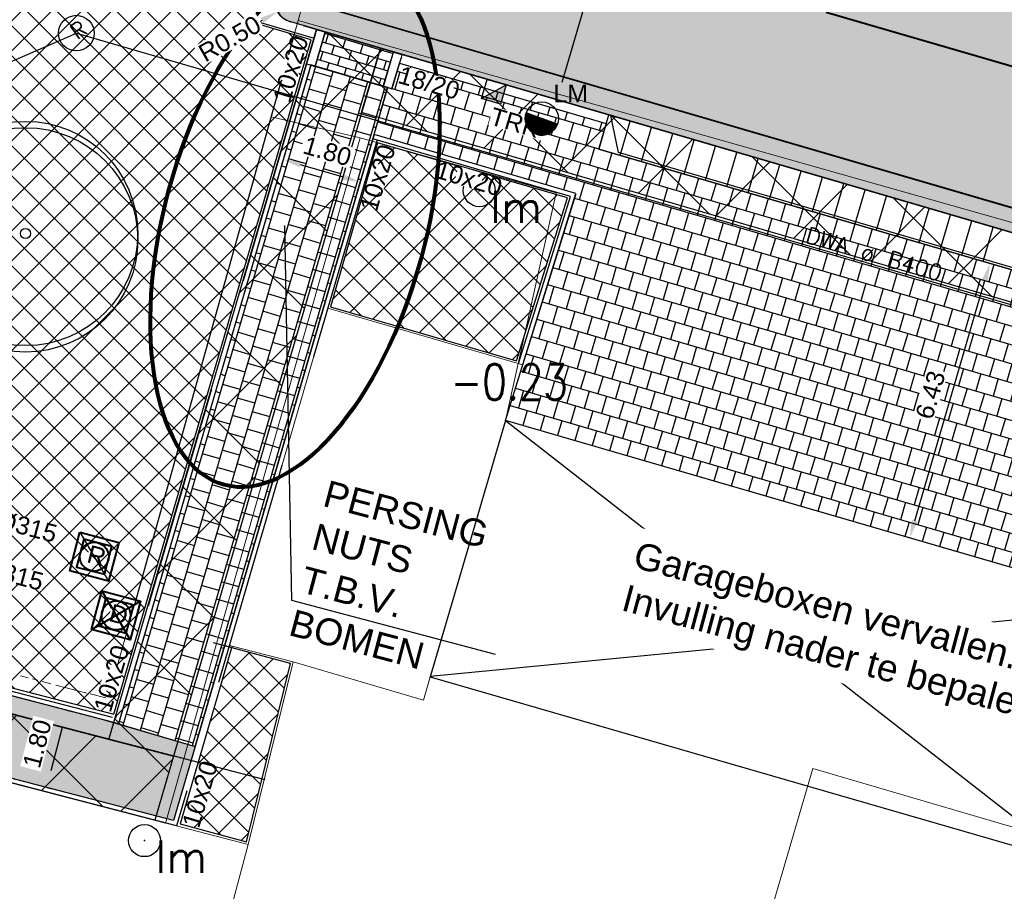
# Model space of a CAD drawing. Header units: metres. Extents: x 252743 to 254903, y 592696 to 593766.
# Tile 69 of 174: x 253800 to 253822, y 592931 to 592951. Entities that reach past the tile are written whole.
import ezdxf
from ezdxf.enums import TextEntityAlignment as Align
from ezdxf.lldxf.tags import DXFTag

# ---------------------------------------------------------------- set-up
doc = ezdxf.new("R2010")
doc.units = ezdxf.units.M
doc.set_wipeout_variables(frame=1)
for name, pattern in [('ACAD_ISO11W100', [33, 12, -3, 12, -3, 0, -3]), ('CENTER', [50.8, 31.75, -6.35, 6.35, -6.35]), ('DASHED', [19.05, 12.7, -6.35]), ('IMPORT-KG-KADASTRAAL-SO _2_', [0]), ('IMPORT-KG-PERCEEL-SO _2_', [0])]:
    doc.linetypes.add(name, pattern=pattern)
for name, color, linetype, lineweight in [('132034000_dwg', 8, 'Continuous', 5), ('B-BH-KG-GRENS_KADASTRAAL-G', 250, 'IMPORT-KG-KADASTRAAL-SO _2_', 18), ('B-BH-KG-GRENS_PERCEEL-G', 250, 'IMPORT-KG-PERCEEL-SO _2_', 18), ('B-BH-VH-OPENVERHARDING-G', 250, 'Continuous', 18), ('N-RI-DWA-INSPECTIEPUT', 12, 'Continuous', 40), ('N-RI-DWA-PVC', 12, 'CENTER', 40), ('N-RI-HWA-INSPECTIEPUT', 150, 'Continuous', 40), ('N-RI-HWA-PVC', 150, 'ACAD_ISO11W100', 40), ('N-RI-IT-HWA-INSPECTIEPUT', 150, 'Continuous', 40), ('N-woningen', 1, 'Continuous', 0)]:
    doc.layers.add(name, color=color, linetype=linetype, lineweight=lineweight)
doc.layers.add('ALGEMEEN HULP', color=6, linetype='Continuous', plot=False)
doc.layers.add('N-WB-HULP', color=6, linetype='Continuous', plot=False)
for name, color, linetype in [('ALGEMEEN LEGENDA 200', 7, 'Continuous'), ('B-IN-LICHTMAST', 7, 'Continuous'), ('B-KL-TEKST', 7, 'Continuous'), ('B-RI-DWA-BETON', 8, 'Continuous'), ('B-RI-INSPECTIEPUT', 8, 'Continuous'), ('B-RI-TEKST 200', 8, 'Continuous'), ('N-GR-ARC-GROENVOORZIENING-N', 82, 'Continuous'), ('N-GR-BOOM', 3, 'Continuous'), ('N-GRONDOVERDRACHT-TEKST', 7, 'Continuous'), ('N-IN-TEKST 200', 7, 'Continuous'), ('N-KL-NUTSSTROOK', 10, 'Continuous'), ('N-RI-KOLK-TROTTOIRKOLK-TRK', 7, 'Continuous'), ('N-RI-TEKST 200', 7, 'Continuous'), ('N-WB-ANTIWORTELSCHERM', 6, 'ZIGZAG'), ('N-WB-ARC-BETONTEGEL 30X30', 8, 'Continuous'), ('N-WB-ARC-KLINKER DF', 24, 'Continuous'), ('N-WB-ARC-SBS-KF-ROODBRUIN-PARKEREN', 24, 'Continuous'), ('N-WB-ARC-SBS-KF-ROODBRUIN-RIJBAAN', 24, 'Continuous'), ('N-WB-BAND OPSLUITBAND 10x20', 7, 'DASHED'), ('N-WB-BAND TEKST 200', 7, 'Continuous'), ('N-WB-BAND TROTTOIRBAND 18 20', 7, 'ACAD_ISO11W100'), ('N-WB-BOCHTSTRAAL', 7, 'Continuous'), ('N-WB-INRITBLOK 18 20', 2, 'Continuous'), ('N-WB-KANTVERHARDING', 2, 'Continuous'), ('N-WB-MAATVOERING-VERHARDINGEN', 7, 'Continuous'), ('N-WB-PERRONBAND 18 20', 2, 'Continuous'), ('N-WE-ZZ-HOOGTELABEL-T', 7, 'Continuous'), ('Van acantus naar gemeente', 30, 'Continuous')]:
    doc.layers.add(name, color=color, linetype=linetype)
doc.layers.add('B-WE-KG-GRENS_PERCEEL-G', color=7, linetype='KG-PERCEEL-SO', lineweight=18, true_color=0x00a6ff)
doc.layers.get('0').freeze()
doc.styles.add('B_STANDARD 200', font='txt.shx', dxfattribs={"height": 0.36})
doc.styles.add('N_STANDARD 200', font='arial.ttf', dxfattribs={"height": 0.4})
doc.styles.add('ROMANS', font='romans.shx', dxfattribs={"height": 3})
doc.styles.get("Standard").update_dxf_attribs({"font": 'simplex.shx'})
tags = doc.linetypes.add('KG-PERCEEL-SO', pattern='A,5.5,-2,["P",Standard,S=1.8,R=0,X=-0.5,Y=-0.9],-2,5.5,-2,[5,NLCS.SHX,S=0.75,R=0,X=0,Y=0],-2', length=19).pattern_tags.tags
tags[6] = DXFTag(74, 10)
doc.linetypes.add('ZIGZAG', pattern='A,0.00254,-5.08,[131,ltypeshp.shx,S=5.08,R=0,X=-5.08,Y=0],-10.16,[131,ltypeshp.shx,S=5.08,R=180,X=5.08,Y=0],-5.08', length=20.32254)
doc.dimstyles.new('N_DIMENSION 200', dxfattribs={"dimtxt": 0.4, "dimasz": 0.4, "dimexe": 0.125, "dimexo": 0.125, "dimgap": 0.25, "dimtad": 1, "dimzin": 3, "dimdsep": 46, "dimtxsty": 'N_STANDARD 200', "dimcen": 0, "dimazin": 3, "dimtfac": 1, "dimtix": 1, "dimtmove": 2, "dimatfit": 3, "dimfxl": 0.125, "dimfxlon": 1, "dimtfill": 1, "dimtolj": 1, "dimtzin": 0, "dimarcsym": 0})
pattern_1 = [(73.72, (0, 0), (-0.13005114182, 0.037980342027), []), (163.72, (0, 0), (-0.187014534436, -0.15707198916), [0.1354836, -0.1354836])]

# ---------------------------------------------------------------- blocks, each defined once
blk = doc.blocks.new('*D522')
at = {"layer": 'Defpoints', "color": 0, "transparency": 16777216}
for p in [(253806.083, 592947.561), (253807.811, 592947.056), (253807.772, 592946.922)]:
    blk.add_point(p, dxfattribs=at)
at = {"layer": 'N-WB-MAATVOERING-VERHARDINGEN', "color": 0, "lineweight": -2, "transparency": 16777216}
for p, q in [((253806.048, 592947.439), (253806.009, 592947.307)), ((253806.428, 592947.315), (253807.388, 592947.034)), ((253807.775, 592946.934), (253807.737, 592946.802))]:
    blk.add_line(p, q, dxfattribs=at)
at = {"layer": 'N-WB-MAATVOERING-VERHARDINGEN', "color": 0, "transparency": 16777216}
for points in [[(253806.447, 592947.379), (253806.409, 592947.251), (253806.044, 592947.427)], [(253807.407, 592947.098), (253807.369, 592946.97), (253807.772, 592946.922)]]:
    blk.add_solid(points, dxfattribs=at)
at = {"layer": 'N-WB-MAATVOERING-VERHARDINGEN', "color": 0, "transparency": 16777216, "insert": (253807.035, 592947.61), "char_height": 0.4, "attachment_point": 5, "rotation": 343.716, "style": 'N_STANDARD 200', "bg_fill": 3, "box_fill_scale": 1.1, "bg_fill_color": 256, "bg_fill_true_color": 13158600, "bg_fill_transparency": 0}
blk.add_mtext('\\A1;1.80', dxfattribs=at)
blk = doc.blocks.new('*D523')
at = {"layer": 'Defpoints', "color": 0, "transparency": 16777216}
for p in [(253801.101, 592935.078), (253801.184, 592935.056), (253800.647, 592933.336)]:
    blk.add_point(p, dxfattribs=at)
at = {"layer": 'N-WB-MAATVOERING-VERHARDINGEN', "color": 0, "lineweight": -2, "transparency": 16777216}
for p, q in [((253801.184, 592935.056), (253801.305, 592935.025)), ((253800.831, 592933.701), (253801.083, 592934.669)), ((253800.731, 592933.314), (253800.852, 592933.283))]:
    blk.add_line(p, q, dxfattribs=at)
at = {"layer": 'N-WB-MAATVOERING-VERHARDINGEN', "color": 0, "transparency": 16777216}
for points in [[(253801.019, 592934.686), (253801.148, 592934.652), (253801.184, 592935.056)], [(253800.767, 592933.718), (253800.896, 592933.684), (253800.731, 592933.314)]]:
    blk.add_solid(points, dxfattribs=at)
at = {"layer": 'N-WB-MAATVOERING-VERHARDINGEN', "color": 0, "transparency": 16777216, "insert": (253800.518, 592934.3), "char_height": 0.4, "attachment_point": 5, "rotation": 75.4061, "style": 'N_STANDARD 200', "bg_fill": 3, "box_fill_scale": 1.1, "bg_fill_color": 256, "bg_fill_true_color": 13158600, "bg_fill_transparency": 0}
blk.add_mtext('\\A1;1.80', dxfattribs=at)
blk = doc.blocks.new('*D529')
at = {"layer": 'Defpoints', "color": 0, "transparency": 16777216}
for p in [(253821.921, 592945.093), (253821.952, 592945.084), (253820.15, 592938.915)]:
    blk.add_point(p, dxfattribs=at)
at = {"layer": 'N-WB-MAATVOERING-VERHARDINGEN', "color": 0, "lineweight": -2, "transparency": 16777216}
for p, q in [((253821.921, 592945.093), (253821.801, 592945.128)), ((253820.231, 592939.308), (253821.809, 592944.709)), ((253820.119, 592938.924), (253819.999, 592938.959))]:
    blk.add_line(p, q, dxfattribs=at)
at = {"layer": 'N-WB-MAATVOERING-VERHARDINGEN', "color": 0, "transparency": 16777216}
for points in [[(253821.745, 592944.728), (253821.873, 592944.691), (253821.921, 592945.093)], [(253820.167, 592939.327), (253820.295, 592939.289), (253820.119, 592938.924)]]:
    blk.add_solid(points, dxfattribs=at)
at = {"layer": 'N-WB-MAATVOERING-VERHARDINGEN', "color": 0, "transparency": 16777216, "insert": (253820.584, 592942.136), "char_height": 0.4, "attachment_point": 5, "rotation": 73.7155, "style": 'N_STANDARD 200', "bg_fill": 3, "box_fill_scale": 1.1, "bg_fill_color": 256, "bg_fill_true_color": 13158600, "bg_fill_transparency": 0}
blk.add_mtext('\\A1;6.43', dxfattribs=at)
blk = doc.blocks.new("'BOOM")
for centre, radius in [((0, 0), 2.8), ((0.002, -0.159), 2.8), ((0, 0), 0.126)]:
    blk.add_circle(centre, radius)
blk = doc.blocks.new('B_LICHTMAST')
blk.add_circle((0, 0), 0.9)
blk.add_point((0, 0))
blk.add_text('lm', height=1.8).set_placement((0.6, 0), align=Align.TOP_LEFT)
blk = doc.blocks.new('OP HOOGTE STELLEN GIET RWA')
blk.add_lwpolyline([(-1.62, 1.62), (-1.62, -1.63), (1.62, -1.63), (1.62, 1.62)], close=True)
blk.add_circle((0, 0), 1.62)
at = {"insert": (-0.77, 1.18), "char_height": 2, "attachment_point": 1, "style": 'N_STANDARD 200', "bg_fill": 3, "box_fill_scale": 1, "bg_fill_color": 256, "bg_fill_transparency": 0}
blk.add_mtext_dynamic_manual_height_columns('R', width=0.4, gutter_width=2, heights=[0], dxfattribs=at)
blk = doc.blocks.new('INSPECTIEPUT IT')
at = {"flags": 128}
blk.add_lwpolyline([(-2.25, 2.25), (2.25, 2.25), (2.25, -2.25), (-2.25, -2.25), (-2.25, 2.25)], dxfattribs=at)
at = {"layer": 'N-WB-HULP'}
blk.add_line((-2.25, 2.25), (2.25, -2.25), dxfattribs=at)
blk = doc.blocks.new('OP HOOGTE STELLEN GIET VW')
at = {"flags": 128}
blk.add_lwpolyline([(-1.62, 1.62), (-1.62, -1.63), (1.62, -1.63), (1.62, 1.62)], close=True, dxfattribs=at)
blk.add_circle((0, 0), 1.62)
at = {"insert": (-0.74, 1.18), "char_height": 2, "attachment_point": 1, "style": 'N_STANDARD 200', "bg_fill": 3, "box_fill_scale": 1, "bg_fill_color": 256, "bg_fill_transparency": 0}
blk.add_mtext_dynamic_manual_height_columns('D', width=0.4, gutter_width=2, heights=[0], dxfattribs=at)
blk = doc.blocks.new('INPECTIEPUT DWA')
for p, q in [((-0.45, -0.45), (0.45, 0.45)), ((-0.45, 0.45), (0.45, -0.45))]:
    blk.add_line(p, q)
at = {"flags": 128}
blk.add_lwpolyline([(-0.45, 0.45), (0.45, 0.45), (0.45, -0.45), (-0.45, -0.45), (-0.45, 0.45)], dxfattribs=at)
blk = doc.blocks.new('TROTTOIRKOLK TRK2020')
h = blk.add_hatch(color=256)
h.dxf.hatch_style = 1
h.paths.add_polyline_path([(0, 0), (0.45, 0.45), (0.45, 0)])
for points in [[(0, 0.45), (0.45, 0.45), (0.45, 0), (0, 0)], [(0, 0), (0.45, 0.45), (0.45, 0)]]:
    blk.add_lwpolyline(points, close=True)
at = {"color": 7, "true_color": 0xffffff}
blk.add_wipeout([(0.316, -0.088), (1.558, -0.088), (1.558, -0.525), (0.316, -0.525)], dxfattribs=at)
at = {"style": 'N_STANDARD 200'}
blk.add_attdef('TROTTOIRKOLK', (0.316, -0.505), '', height=0.4, dxfattribs=at)
blk = doc.blocks.new('INSPECTIEPUT BESTAAND')
at = {"linetype": 'Continuous'}
blk.add_circle((0, 0), 0.4, dxfattribs=at)
at = {"ltscale": 0.4, "style": 'B_STANDARD 200'}
blk.add_text('R', height=0.35, rotation=34.1427, dxfattribs=at).set_placement((0.02, -0.164))
blk = doc.blocks.new('*D628')
at = {"layer": 'Defpoints', "color": 0, "transparency": 16777216}
for p in [(253813.954, 592954.505), (253812.19, 592948.769), (253812.271, 592948.746)]:
    blk.add_point(p, dxfattribs=at)
at = {"layer": 'N-WB-BOCHTSTRAAL', "color": 0, "lineweight": -2, "transparency": 16777216}
for p, q in [((253813.873, 592954.529), (253813.753, 592954.564)), ((253813.76, 592954.145), (253812.302, 592949.153)), ((253812.19, 592948.769), (253812.07, 592948.804))]:
    blk.add_line(p, q, dxfattribs=at)
at = {"layer": 'N-WB-BOCHTSTRAAL', "color": 0, "transparency": 16777216}
for points in [[(253813.696, 592954.163), (253813.824, 592954.126), (253813.873, 592954.529)], [(253812.238, 592949.172), (253812.366, 592949.135), (253812.19, 592948.769)]]:
    blk.add_solid(points, dxfattribs=at)
at = {"layer": 'N-WB-BOCHTSTRAAL', "color": 0, "transparency": 16777216, "insert": (253812.595, 592951.776), "char_height": 0.4, "attachment_point": 5, "rotation": 73.716, "style": 'N_STANDARD 200', "bg_fill": 3, "box_fill_scale": 1.1, "bg_fill_color": 256, "bg_fill_true_color": 13158600, "bg_fill_transparency": 0}
blk.add_mtext('\\A1;6.00', dxfattribs=at)
blk = doc.blocks.new('*D638')
at = {"layer": 'ALGEMEEN LEGENDA 200', "color": 0, "lineweight": -2, "transparency": 16777216}
for p, q in [((253806.352, 592950.996), (253805.917, 592950.749)), ((253805.569, 592950.552), (253805.221, 592950.354))]:
    blk.add_line(p, q, dxfattribs=at)
at = {"layer": 'Defpoints', "color": 0, "transparency": 16777216}
for p in [(253806.352, 592950.996), (253805.917, 592950.749)]:
    blk.add_point(p, dxfattribs=at)
at = {"layer": 'ALGEMEEN LEGENDA 200', "color": 0, "transparency": 16777216, "insert": (253804.843, 592950.14), "char_height": 0.4, "attachment_point": 5, "rotation": 29.5582, "style": 'N_STANDARD 200', "bg_fill": 3, "box_fill_scale": 1.1, "bg_fill_color": 256, "bg_fill_true_color": 13158600, "bg_fill_transparency": 0}
blk.add_mtext('\\A1;R0.50', dxfattribs=at)
at = {"layer": 'ALGEMEEN LEGENDA 200', "color": 0, "transparency": 16777216}
blk.add_solid([(253805.536, 592950.61), (253805.602, 592950.494), (253805.917, 592950.749)], dxfattribs=at)
blk = doc.blocks.new('132034000_dwg_GWW-CAD Brk tekening 12A-1381409-Plot dakaanzicht')
at = {"layer": 'B-BH-KG-GRENS_KADASTRAAL-G', "color": 253, "linetype": 'Continuous', "lineweight": 9, "flags": 128}
for points in [[(253809347, 592935805), (253809193, 592935280), (253806264, 592936137), (253804838, 592936505), (253807043, 592944085), (253811424, 592942812), (253811036, 592941564)], [(253823991, 592932381), (253825467, 592937368), (253811036, 592941564), (253809347, 592935805), (253817647, 592933402)], [(253815888, 592927397), (253804868, 592930578), (253805257, 592932033), (253806264, 592936137)], [(253797074, 592934163), (253805257, 592932033), (253804868, 592930578), (253803315, 592924723), (253814182, 592921575)]]:
    blk.add_lwpolyline(points, dxfattribs=at)
at = {"layer": 'B-BH-KG-GRENS_PERCEEL-G', "color": 253, "linetype": 'Continuous', "lineweight": 9, "flags": 128}
blk.add_lwpolyline([(253806264, 592936137), (253804838, 592936505), (253807043, 592944085), (253811424, 592942812), (253811036, 592941564), (253809347, 592935805), (253809193, 592935280)], close=True, dxfattribs=at)
for points in [[(253817647, 592933402), (253809347, 592935805), (253811036, 592941564), (253825467, 592937368), (253823991, 592932381), (253823879, 592932002)], [(253815888, 592927397), (253804868, 592930578), (253805257, 592932033), (253806264, 592936137), (253809193, 592935280), (253809347, 592935805), (253817647, 592933402)], [(253794273, 592923687), (253797074, 592934163), (253805257, 592932033)], [(253805257, 592932033), (253804868, 592930578), (253803315, 592924723), (253801761, 592918866), (253800207, 592913009), (253798653, 592907152), (253797100, 592901296), (253796642, 592899571), (253796334, 592898411), (253788108, 592900629), (253788418, 592901789), (253791475, 592913221)]]:
    blk.add_lwpolyline(points, dxfattribs=at)
blk = doc.blocks.new('132034000_dwg_GWW-CAD Bgt tekening 12A-1381416-Plot dakaanzicht')
at = {"layer": 'B-BH-VH-OPENVERHARDING-G', "color": 253, "lineweight": 9}
for p, q in [((253800140, 592935825), (253800315, 592935779)), ((253800411, 592935755), (253800530, 592935724)), ((253800628, 592935698), (253800823, 592935648)), ((253800933, 592935619), (253801632, 592935438)), ((253801705, 592935420), (253802057, 592935328))]:
    blk.add_line(p, q, dxfattribs=at)
at = {"layer": 'B-BH-VH-OPENVERHARDING-G', "color": 253, "lineweight": 9, "flags": 128}
blk.add_lwpolyline([(253838468, 592947762), (253851404, 592944109), (253857700, 592942307), (253869044, 592939061), (253867347, 592933297), (253806379, 592950549), (253807958, 592956117), (253825975, 592951152), (253828252, 592950646), (253833362, 592949203), (253834137, 592948984), (253837864, 592947932)], close=True, dxfattribs=at)
for points in [[(253860918, 592927087), (253859486, 592927547), (253856453, 592928438), (253853575, 592929284), (253850697, 592930129), (253847818, 592930975), (253849020, 592935948), (253845907, 592936911), (253837310, 592939569), (253835421, 592940182), (253831076, 592941324), (253827132, 592942360), (253825467, 592937368), (253822559, 592938214), (253819678, 592939052), (253816797, 592939889), (253813917, 592940727), (253811036, 592941564), (253812176, 592946679), (253807775, 592947912), (253805773, 592948387), (253806379, 592950549), (253867347, 592933297)], [(253802123, 592935365), (253805773, 592948387), (253807775, 592947912)], [(253807775, 592947912), (253803403, 592932515), (253760290, 592943740), (253760809, 592946005), (253788071, 592938949), (253789908, 592938473), (253797331, 592936552)]]:
    blk.add_lwpolyline(points, dxfattribs=at)
blk = doc.blocks.new('132034000_dwg-1357416-Plot dakaanzicht')
for name in ['132034000_dwg_GWW-CAD Brk tekening 12A-1381409-Plot dakaanzicht', '132034000_dwg_GWW-CAD Bgt tekening 12A-1381416-Plot dakaanzicht']:
    blk.add_blockref(name, (0, 0))
blk = doc.blocks.new('LICHTMAST-BLOCK')
h = blk.add_hatch()
h.set_pattern_fill('ANSI31', color=256, scale=0.005)
edge = h.paths.add_edge_path()
edge.add_line((0.351, -0.127), (-0.351, 0.127))
edge.add_arc((0, 0), 0.373, 160.1369, 245.7021)
edge.add_arc((0, 0), 0.373, 245.7021, 340.1369)
blk.add_lwpolyline([(0.351, -0.127), (-0.351, 0.127, 0.391721), (-0.154, -0.34, 0.43707)], format="xyb", close=True)
blk.add_circle((0, 0), 0.373)
at = {"layer": 'N-IN-TEKST 200', "style": 'N_STANDARD 200'}
blk.add_attdef('LICHTMAST', (0.262, 0.364), '', height=0.4, dxfattribs=at)

msp = doc.modelspace()

# ---------------------------------------------------------------- hatches: boundary and pattern name
at = {"layer": 'N-GR-ARC-GROENVOORZIENING-N'}
h = msp.add_hatch(dxfattribs=at)
h.set_pattern_fill('ANSI37', color=256, scale=0.15)
edge = h.paths.add_edge_path()
edge.add_line((253811.454, 593018.28), (253806.298, 592999.055))
edge.add_line((253806.298, 592999.055), (253789.974, 592938.13))
edge.add_line((253789.974, 592938.13), (253802.238, 592934.963))
edge.add_line((253802.238, 592934.963), (253806.671, 592950.115))
edge.add_line((253806.671, 592950.115), (253805.407, 592950.491))
edge.add_line((253805.407, 592950.491), (253807.258, 592956.697))
edge.add_line((253807.258, 592956.697), (253808.118, 592956.443))
edge.add_line((253808.118, 592956.443), (253808.207, 592956.736))
edge.add_line((253808.207, 592956.736), (253808.496, 592956.648))
edge.add_line((253808.496, 592956.648), (253809.663, 592960.623))
edge.add_arc((253810.161, 592960.519), 0.508, 69.7996, 168.2667, ccw=False)
edge.add_line((253810.336, 592960.996), (253822.269, 592957.542))
edge.add_line((253822.269, 592957.542), (253821.159, 592953.708))
edge.add_line((253821.159, 592953.708), (253826.493, 592952.158))
edge.add_line((253826.493, 592952.158), (253828.101, 592957.707))
edge.add_line((253828.101, 592957.707), (253804.112, 592964.62))
edge.add_line((253804.112, 592964.62), (253817.777, 593009.807))
edge.add_line((253817.777, 593009.807), (253841.361, 593003.034))
edge.add_line((253841.361, 593003.034), (253843.332, 593009.782))
edge.add_line((253843.332, 593009.782), (253811.454, 593018.28))
h = msp.add_hatch(dxfattribs=at)
h.set_pattern_fill('ANSI37', color=256, scale=0.15)
h.paths.add_polyline_path([(253812.433, 592946.563), (253808.162, 592947.798), (253807.106, 592944.118), (253811.288, 592942.904)])
h = msp.add_hatch(dxfattribs=at)
h.set_pattern_fill('ANSI37', color=256, scale=0.15)
edge = h.paths.add_edge_path()
edge.add_line((253804.893, 592936.479), (253803.728, 592932.499))
edge.add_line((253803.728, 592932.499), (253805.221, 592932.094))
edge.add_line((253805.221, 592932.094), (253806.204, 592936.101))
edge.add_line((253806.204, 592936.101), (253804.479, 592936.57))
at = {"layer": 'N-WB-ARC-BETONTEGEL 30X30'}
h = msp.add_hatch(dxfattribs=at)
h.set_pattern_fill('AR-B88', color=256, scale=0.002, angle=165.067, style=0)
h.set_pattern_definition([(165.067, (253717.2996, 592956.8969), (-0.104725, -0.392675), []), (255.067, (253717.2996, 592956.89688), (0.09161254, -0.44503746), [0.4064, -0.4064])])
h.paths.add_polyline_path([(253803.58, 592932.572), (253716.846, 592955.155), (253717.3, 592956.897), (253801.95, 592934.856), (253804.067, 592934.238)])
h = msp.add_hatch(dxfattribs=at)
h.set_pattern_fill('AR-B88', color=256, scale=0.002, angle=73.7, style=0)
h.paths.add_polyline_path([(253808.084, 592947.989), (253808.396, 592949.042), (253806.665, 592949.554), (253802.341, 592934.749), (253804.067, 592934.238)])
h = msp.add_hatch(dxfattribs=at)
h.set_pattern_fill('AR-B88', color=256, scale=0.002, angle=163.7, style=0)
h.set_pattern_definition([(163.7, (253831.3707, 592942.3329), (-0.114063, -0.390065), []), (253.7, (253831.3707, 592942.33288), (0.0809695, -0.4470963), [0.4064, -0.4064])])
h.paths.add_polyline_path([(253808.656, 592949.593), (253813.301, 592948.236), (253813.133, 592947.661), (253831.371, 592942.333), (253831.041, 592941.246), (253826.875, 592942.479), (253825.371, 592937.396), (253811.036, 592941.564), (253812.62, 592946.664), (253808.084, 592947.99), (253808.389, 592949.044), (253808.484, 592949.016)])
at = {"layer": 'N-WB-ARC-KLINKER DF'}
h = msp.add_hatch(dxfattribs=at)
h.set_pattern_fill('AR-B816', color=256, scale=0.001, angle=163.3708)
h.set_pattern_definition([(163.370772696, (783401.9327, 224779.63552), (-0.05815120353, -0.1947015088), []), (253.370772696, (783401.9327, 224779.63552), (0.13655030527, -0.252852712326), [0.2032, -0.2032])])
h.paths.add_polyline_path([(253806.757, 592949.523), (253808.293, 592949.073), (253808.521, 592949.843), (253806.982, 592950.291)])
at = {"layer": 'N-WB-ARC-SBS-KF-ROODBRUIN-RIJBAAN'}
h = msp.add_hatch(dxfattribs=at)
h.set_pattern_fill('AR-BRSTD', color=256, scale=0.002, angle=73.72)
h.set_pattern_definition(pattern_1)
edge = h.paths.add_edge_path()
edge.add_arc((253807.754, 592955.794), 0.501, 73.7384, 168.2158)
edge.add_line((253807.264, 592955.897), (253886.691, 592932.695))
edge.add_line((253886.691, 592932.695), (253886.843, 592933.213))
edge.add_line((253886.843, 592933.213), (253807.894, 592956.275))
h = msp.add_hatch(dxfattribs=at)
h.set_pattern_fill('AR-HBONE', color=256, scale=0.002, angle=163.72)
edge = h.paths.add_edge_path()
edge.add_line((253807.955, 592955.695), (253820.414, 592952.055))
edge.add_line((253820.414, 592952.055), (253833.68, 592948.18))
edge.add_line((253833.68, 592948.18), (253852.875, 592942.573))
edge.add_line((253852.875, 592942.573), (253867.182, 592938.386))
edge.add_line((253867.182, 592938.386), (253884.282, 592933.398))
edge.add_line((253884.282, 592933.398), (253886.691, 592932.695))
edge.add_line((253886.691, 592932.695), (253886.841, 592933.213))
edge.add_arc((253888.244, 592938.012), 5, 253.7016, 298.6713)
edge.add_line((253890.643, 592933.625), (253895.336, 592925.044))
edge.add_line((253895.336, 592925.044), (253867.91, 592933.055))
edge.add_line((253867.91, 592933.055), (253861.191, 592935.018))
edge.add_line((253861.191, 592935.018), (253846.826, 592939.214))
edge.add_line((253846.826, 592939.214), (253831.771, 592943.612))
edge.add_line((253831.771, 592943.612), (253813.523, 592948.943))
edge.add_line((253813.523, 592948.943), (253806.363, 592951.034))
edge.add_line((253806.363, 592951.034), (253805.884, 592951.174))
edge.add_line((253805.884, 592951.174), (253807.264, 592955.897))
edge.add_line((253807.264, 592955.897), (253807.955, 592955.695))
h = msp.add_hatch(dxfattribs=at)
h.set_pattern_fill('AR-BRSTD', color=256, scale=0.002, angle=73.72)
h.set_pattern_definition(pattern_1)
edge = h.paths.add_edge_path()
edge.add_arc((253806.354, 592950.998), 0.502, 159.4356, 253.5911, ccw=False)
edge.add_line((253805.884, 592951.174), (253895.335, 592925.045))
edge.add_line((253895.335, 592925.045), (253895.184, 592924.527))
edge.add_line((253895.184, 592924.527), (253806.212, 592950.516))

# ---------------------------------------------------------------- linework, layer by layer
at = {"layer": 'ALGEMEEN HULP'}
msp.add_line((253895.056, 592924.564), (253806.502, 592950.428), dxfattribs=at)
at = {"layer": 'B-RI-DWA-BETON'}
for p, q in [((253779.392, 592940.671), (253801.397, 592950.266)), ((253801.397, 592950.266), (253837.766, 592939.699))]:
    msp.add_line(p, q, dxfattribs=at)
at = {"layer": 'B-WE-KG-GRENS_PERCEEL-G', "ltscale": 0.5}
for points in [[(253797.074, 592934.163), (253805.257, 592932.033)], [(253804.868, 592930.578), (253805.257, 592932.033)]]:
    msp.add_lwpolyline(points, dxfattribs=at)
at = {"layer": 'N-GR-ARC-GROENVOORZIENING-N'}
msp.add_lwpolyline([(253811.454, 593018.28), (253806.298, 592999.055), (253789.974, 592938.13), (253802.238, 592934.963), (253806.671, 592950.115), (253805.407, 592950.491), (253807.258, 592956.697), (253808.118, 592956.443), (253808.207, 592956.736), (253808.496, 592956.648), (253809.663, 592960.623, -0.45819), (253810.336, 592960.996), (253822.269, 592957.542), (253821.159, 592953.708), (253826.493, 592952.158), (253828.101, 592957.707), (253804.112, 592964.62), (253817.777, 593009.807), (253841.361, 593003.034), (253843.332, 593009.782)], format="xyb", close=True, dxfattribs=at)
msp.add_lwpolyline([(253812.433, 592946.563), (253808.162, 592947.798), (253807.106, 592944.118), (253811.288, 592942.904)], close=True, dxfattribs=at)
msp.add_lwpolyline([(253804.893, 592936.479), (253803.728, 592932.499), (253805.221, 592932.094), (253806.204, 592936.101), (253804.479, 592936.57)], dxfattribs=at)
at = {"layer": 'N-RI-HWA-PVC'}
msp.add_line((253893.309, 592928.823), (253807.463, 592953.878), dxfattribs=at)
at = {"layer": 'N-WB-ARC-BETONTEGEL 30X30'}
for points in [[(253803.58, 592932.572), (253716.846, 592955.155), (253717.3, 592956.897), (253801.95, 592934.856), (253804.067, 592934.238)], [(253808.084, 592947.989), (253808.396, 592949.042), (253806.665, 592949.554), (253802.341, 592934.749), (253804.067, 592934.238)], [(253808.656, 592949.593), (253813.301, 592948.236), (253813.133, 592947.661), (253831.371, 592942.333), (253831.041, 592941.246), (253826.875, 592942.479), (253825.371, 592937.396), (253811.036, 592941.564), (253812.62, 592946.664), (253808.084, 592947.99), (253808.389, 592949.044), (253808.484, 592949.016)]]:
    msp.add_lwpolyline(points, close=True, dxfattribs=at)
at = {"layer": 'N-WB-ARC-KLINKER DF'}
msp.add_lwpolyline([(253806.761, 592949.52), (253808.297, 592949.069), (253808.525, 592949.839), (253806.986, 592950.288)], close=True, dxfattribs=at)
at = {"layer": 'N-WB-ARC-SBS-KF-ROODBRUIN-PARKEREN'}
for points in [[(253807.955, 592955.695), (253820.414, 592952.055), (253833.68, 592948.18), (253852.875, 592942.573), (253867.182, 592938.386), (253884.282, 592933.398), (253886.691, 592932.695), (253886.841, 592933.213, 0.198775), (253890.643, 592933.625), (253895.336, 592925.044), (253867.91, 592933.055), (253861.191, 592935.018), (253846.826, 592939.214), (253831.771, 592943.612), (253813.523, 592948.943), (253806.363, 592951.034), (253805.884, 592951.174), (253807.264, 592955.897)], [(253806.212, 592950.516, -0.435619), (253805.884, 592951.174), (253895.335, 592925.045), (253895.184, 592924.527)]]:
    msp.add_lwpolyline(points, format="xyb", close=True, dxfattribs=at)
at = {"layer": 'N-WB-BAND OPSLUITBAND 10x20', "ltscale": 0.4}
for p, q in [((253806.569, 592949.579), (253802.274, 592934.876)), ((253808.152, 592947.866), (253803.649, 592932.451)), ((253812.496, 592946.596), (253808.056, 592947.893)), ((253789.913, 592938.094), (253802.274, 592934.876))]:
    msp.add_line(p, q, dxfattribs=at)
for points in [[(253803.649, 592932.451), (253726.48, 592952.543)], [(253811.329, 592942.842), (253812.496, 592946.596)]]:
    msp.add_lwpolyline(points, dxfattribs=at)
at = {"layer": 'N-WB-BAND TROTTOIRBAND 18 20', "ltscale": 0.2}
for p, q in [((253807.279, 592956.663), (253805.481, 592950.521)), ((253805.481, 592950.521), (253806.739, 592950.153)), ((253808.656, 592949.593), (253813.301, 592948.236))]:
    msp.add_line(p, q, dxfattribs=at)
at = {"layer": 'N-WB-INRITBLOK 18 20'}
for p, q in [((253813.133, 592947.661), (253813.357, 592948.429)), ((253813.613, 592947.52), (253813.837, 592948.288)), ((253814.093, 592947.38), (253814.317, 592948.148)), ((253814.573, 592947.24), (253814.797, 592948.008)), ((253815.053, 592947.1), (253815.277, 592947.868)), ((253824.876, 592945.064), (253815.277, 592947.868)), ((253824.652, 592944.296), (253813.133, 592947.661)), ((253815.533, 592946.96), (253815.757, 592947.727)), ((253816.013, 592946.819), (253816.237, 592947.587)), ((253816.493, 592946.679), (253816.717, 592947.447)), ((253816.972, 592946.539), (253817.197, 592947.307)), ((253817.452, 592946.399), (253817.677, 592947.167)), ((253817.932, 592946.259), (253818.157, 592947.026)), ((253818.412, 592946.118), (253818.637, 592946.886)), ((253818.892, 592945.978), (253819.117, 592946.746)), ((253819.372, 592945.838), (253819.597, 592946.606)), ((253819.852, 592945.698), (253820.076, 592946.466)), ((253820.332, 592945.558), (253820.556, 592946.325)), ((253820.812, 592945.417), (253821.036, 592946.185)), ((253821.292, 592945.277), (253821.516, 592946.045)), ((253821.772, 592945.137), (253821.996, 592945.905))]:
    msp.add_line(p, q, dxfattribs=at)
at = {"layer": 'N-WB-INRITBLOK 18 20', "color": 8}
for p, q in [((253813.576, 592947.585), (253813.402, 592948.417)), ((253830.953, 592942.507), (253813.576, 592947.585))]:
    msp.add_line(p, q, dxfattribs=at)
at = {"layer": 'N-WB-KANTVERHARDING'}
for p, q in [((253806.568, 592949.576), (253808.293, 592949.073)), ((253812.62, 592946.664), (253808.084, 592947.989))]:
    msp.add_line(p, q, dxfattribs=at)
msp.add_lwpolyline([(253811.424, 592942.812), (253812.622, 592946.664)], dxfattribs=at)
at = {"layer": 'N-WB-PERRONBAND 18 20', "flags": 128}
for points in [[(253806.77, 592950.257), (253806.568, 592949.576), (253806.76, 592949.519), (253806.987, 592950.286), (253806.795, 592950.343), (253806.778, 592950.285), (253806.769, 592950.288), (253806.76, 592950.259)], [(253808.686, 592949.697), (253808.484, 592949.016), (253808.293, 592949.073), (253808.52, 592949.84), (253808.712, 592949.783), (253808.695, 592949.725), (253808.704, 592949.723), (253808.696, 592949.694)]]:
    msp.add_lwpolyline(points, close=True, dxfattribs=at)
at = {"layer": 'N-woningen'}
msp.add_lwpolyline([(253804.868, 592930.578), (253805.257, 592932.033), (253797.074, 592934.163), (253788.418, 592901.789), (253788.418, 592901.789), (253796.642, 592899.571), (253796.642, 592899.571), (253797.1, 592901.296), (253798.653, 592907.152), (253800.207, 592913.009), (253801.761, 592918.866), (253803.315, 592924.723), (253804.868, 592930.578)], close=True, dxfattribs=at)
at = {"layer": 'Van acantus naar gemeente', "color": 150, "lineweight": 80}
msp.add_ellipse((253806.309, 592945.978, -0.228), major_axis=(1.589, 5.862), ratio=0.483232, start_param=-3.141592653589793, end_param=3.141592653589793, dxfattribs=at)

# ---------------------------------------------------------------- block references
at = {"layer": '132034000_dwg', "color": 253, "lineweight": 9, "xscale": 0.001, "yscale": 0.001, "zscale": 0.001}
msp.add_blockref('132034000_dwg-1357416-Plot dakaanzicht', (0, 0), dxfattribs=at)
at = {"layer": 'B-IN-LICHTMAST', "xscale": 0.4, "yscale": 0.4, "zscale": 0.4}
for p in [(253810.449, 592946.726, -0.564), (253802.929, 592932.122, -0.437)]:
    msp.add_blockref('B_LICHTMAST', p, dxfattribs=at)
at = {"layer": 'B-RI-INSPECTIEPUT', "linetype": 'Continuous', "zscale": 2.5}
msp.add_blockref('INSPECTIEPUT BESTAAND', (253801.395, 592950.266), dxfattribs=at)
at = {"layer": 'N-GR-BOOM', "xscale": 0.9, "yscale": 0.9, "zscale": 0.9}
msp.add_blockref("'BOOM", (253800.255, 592945.764), dxfattribs=at)

# ---------------------------------------------------------------- texts
at = {"layer": 'B-RI-TEKST 200', "style": 'B_STANDARD 200'}
msp.add_text('DWA ø B400', height=0.36, rotation=343.7838, dxfattribs=at).set_placement((253817.754, 592945.568))
at = {"layer": 'N-WE-ZZ-HOOGTELABEL-T', "style": 'ROMANS', "width": 0.8}
msp.add_text('-0.23', height=0.8, dxfattribs=at).set_placement((253809.803, 592942.027, -0.228))

# ---------------------------------------------------------------- next in the draw order: block references
at = {"layer": 'N-RI-DWA-INSPECTIEPUT', "xscale": 0.2, "yscale": 0.2, "zscale": 0.2, "rotation": 345.035714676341}
msp.add_blockref('OP HOOGTE STELLEN GIET VW', (253802.29, 592937.183), dxfattribs=at)
at = {"layer": 'N-RI-HWA-INSPECTIEPUT', "xscale": 0.2, "yscale": 0.2, "zscale": 0.2, "rotation": 345.3409999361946}
msp.add_blockref('OP HOOGTE STELLEN GIET RWA', (253801.799, 592938.503), dxfattribs=at)

# ---------------------------------------------------------------- next in the draw order: linework, layer by layer
at = {"layer": 'N-RI-HWA-PVC'}
msp.add_line((253755.942, 592950.476), (253801.788, 592938.522), dxfattribs=at)
at = {"layer": 'N-WB-ANTIWORTELSCHERM', "ltscale": 0.2}
msp.add_line((253806.283, 592950.21), (253802.694, 592937.4), dxfattribs=at)
at = {"layer": 'N-WB-KANTVERHARDING'}
msp.add_line((253789.79, 592938.023), (253802.342, 592934.754), dxfattribs=at)
msp.add_lwpolyline([(253803.58, 592932.572), (253716.741, 592955.182)], dxfattribs=at)

# ---------------------------------------------------------------- next in the draw order: block references
at = {"layer": 'N-RI-DWA-INSPECTIEPUT', "rotation": 345.035714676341}
msp.add_blockref('INPECTIEPUT DWA', (253802.29, 592937.183), dxfattribs=at)
at = {"layer": 'N-RI-IT-HWA-INSPECTIEPUT', "xscale": 0.2, "yscale": 0.2, "zscale": 0.2, "rotation": 345.3409999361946}
msp.add_blockref('INSPECTIEPUT IT', (253801.799, 592938.503), dxfattribs=at)

# ---------------------------------------------------------------- next in the draw order: texts
at = {"layer": 'B-KL-TEKST', "insert": (253807.057, 592940.229), "char_height": 0.6, "attachment_point": 1, "rotation": 345.2123, "style": 'N_STANDARD 200', "bg_fill": 3, "box_fill_scale": 1.5, "bg_fill_color": 256, "bg_fill_transparency": 0}
msp.add_mtext_dynamic_manual_height_columns('\\pxt5;PERSING NUTS T.B.V. BOMEN', width=4.82322, gutter_width=2, heights=[0], dxfattribs=at)
at = {"layer": 'N-RI-TEKST 200', "insert": (253799.603, 592939.136), "char_height": 0.4, "width": 2.7, "attachment_point": 8, "rotation": 345.3112, "style": 'N_STANDARD 200', "bg_fill": 3, "box_fill_scale": 1, "bg_fill_color": 256, "bg_fill_transparency": 0}
msp.add_mtext('PVC Ø315', dxfattribs=at)

# ---------------------------------------------------------------- next in the draw order: dimensions: what is measured, and where the dimension line sits
at = {"layer": 'ALGEMEEN LEGENDA 200'}
dim = msp.add_radius_dim(center=(253806.352, 592950.996), mpoint=(253805.917, 592950.749), dimstyle='N_DIMENSION 200', override={"dimfxl": 0.0125}, dxfattribs=at)
dim.commit()
dim.dimension.update_dxf_attribs({"geometry": '*D638', "text_midpoint": (253804.843, 592950.14), "dimtype": 164})

# ---------------------------------------------------------------- next in the draw order: hatches: boundary and pattern name
at = {"layer": 'N-KL-NUTSSTROOK'}
h = msp.add_hatch(dxfattribs=at)
h.set_pattern_fill('ANSI37', color=256, scale=0.5)
h.paths.add_polyline_path([(253662.036, 592970.868), (253803.581, 592934.019), (253803.158, 592932.579), (253661.658, 592969.417)])
h = msp.add_hatch(dxfattribs=at)
h.set_pattern_fill('ANSI37', color=256, scale=0.5)
h.paths.add_polyline_path([(253806.788, 592950.347), (253808.228, 592949.927), (253803.581, 592934.019), (253802.129, 592934.397)])

# ---------------------------------------------------------------- next in the draw order: linework, layer by layer
at = {"layer": 'ALGEMEEN HULP'}
msp.add_lwpolyline([(253805.635, 592933.485), (253662.036, 592970.868)], dxfattribs=at)
at = {"layer": 'B-KL-TEKST'}
msp.add_lwpolyline([(253810.815, 592936.308), (253806.241, 592937.516), (253806.083, 592945.947)], dxfattribs=at)
at = {"layer": 'B-WE-KG-GRENS_PERCEEL-G', "ltscale": 0.5}
for points in [[(253811.036, 592941.564), (253811.424, 592942.812), (253807.043, 592944.085), (253804.838, 592936.505), (253806.264, 592936.137)], [(253809.347, 592935.805), (253811.036, 592941.564)], [(253805.257, 592932.033), (253806.264, 592936.137)], [(253806.264, 592936.137), (253809.193, 592935.28), (253809.347, 592935.805)]]:
    msp.add_lwpolyline(points, dxfattribs=at)
at = {"layer": 'N-GRONDOVERDRACHT-TEKST'}
for p, q in [((253811.036, 592941.565), (253823.748, 592931.639)), ((253825.467, 592937.368), (253809.348, 592935.807))]:
    msp.add_line(p, q, dxfattribs=at)
at = {"layer": 'N-KL-NUTSSTROOK'}
for points in [[(253662.036, 592970.868), (253803.581, 592934.019), (253803.158, 592932.579), (253661.658, 592969.417)], [(253806.788, 592950.347), (253808.228, 592949.927), (253803.581, 592934.019), (253802.129, 592934.397)]]:
    msp.add_lwpolyline(points, close=True, dxfattribs=at)
at = {"layer": 'N-RI-DWA-PVC'}
msp.add_line((253756.892, 592949.044), (253802.298, 592937.187), dxfattribs=at)
at = {"layer": 'N-WB-KANTVERHARDING'}
for p, q in [((253869.356, 592932.633), (253806.363, 592951.034)), ((253869.205, 592932.114), (253806.212, 592950.516)), ((253806.664, 592949.548), (253802.342, 592934.754)), ((253808.084, 592947.99), (253803.58, 592932.572))]:
    msp.add_line(p, q, dxfattribs=at)
msp.add_lwpolyline([(253825.467, 592937.368), (253811.036, 592941.564), (253809.347, 592935.805), (253823.769, 592931.63), (253823.991, 592932.381), (253825.467, 592937.368)], close=True, dxfattribs=at)
msp.add_arc((253806.352, 592950.996), 0.5, 163.716, 253.716, dxfattribs=at)

# ---------------------------------------------------------------- next in the draw order: texts
at = {"layer": 'N-GRONDOVERDRACHT-TEKST', "insert": (253814.026, 592938.853), "char_height": 0.6, "attachment_point": 1, "rotation": 344.9778, "style": 'N_STANDARD 200', "bg_fill": 3, "box_fill_scale": 1.5, "bg_fill_color": 256, "bg_fill_transparency": 0}
msp.add_mtext_dynamic_manual_height_columns('\\pxt5;Garageboxen vervallen. Invulling nader te bepalen', width=9.60131, gutter_width=2, heights=[0], dxfattribs=at)
at = {"layer": 'N-RI-TEKST 200', "insert": (253799.3, 592938.057), "char_height": 0.4, "width": 2.7, "attachment_point": 8, "rotation": 345.3112, "style": 'N_STANDARD 200', "bg_fill": 3, "box_fill_scale": 1, "bg_fill_color": 256, "bg_fill_transparency": 0}
msp.add_mtext('PVC Ø315', dxfattribs=at)
at = {"layer": 'N-WB-BAND TEKST 200', "char_height": 0.4, "width": 0.58497, "attachment_point": 8, "style": 'N_STANDARD 200', "bg_fill": 3, "box_fill_scale": 1, "bg_fill_color": 256, "bg_fill_transparency": 0}
for insert, rotation in [((253806.408, 592949.403), 73.6075), ((253802.384, 592935.708), 73.8026), ((253804.371, 592933.109), 73.4892)]:
    msp.add_mtext('10x20', dxfattribs=dict(at, insert=insert, rotation=rotation))

# ---------------------------------------------------------------- next in the draw order: dimensions: what is measured, and where the dimension line sits
at = {"layer": 'N-WB-MAATVOERING-VERHARDINGEN'}
dim = msp.add_aligned_dim(p1=(253800.647, 592933.336), p2=(253801.101, 592935.078), distance=-0.086, dimstyle='N_DIMENSION 200', override={"dimfxl": 0.0125}, dxfattribs=at)
dim.commit()
dim.dimension.update_dxf_attribs({"geometry": '*D523', "text_midpoint": (253800.518, 592934.3)})

# ---------------------------------------------------------------- next in the draw order: hatches: boundary and pattern name
at = {"layer": 'N-KL-NUTSSTROOK'}
h = msp.add_hatch(dxfattribs=at)
h.set_pattern_fill('ANSI37', color=256, scale=0.5)
h.paths.add_polyline_path([(253808.228, 592949.927), (253862.924, 592933.949), (253862.504, 592932.509), (253807.806, 592948.484)])

# ---------------------------------------------------------------- next in the draw order: linework, layer by layer
at = {"layer": 'B-WE-KG-GRENS_PERCEEL-G', "ltscale": 0.5}
for points in [[(253811.036, 592941.564), (253825.467, 592937.368)], [(253823.769, 592931.63), (253809.347, 592935.805)]]:
    msp.add_lwpolyline(points, dxfattribs=at)
at = {"layer": 'N-KL-NUTSSTROOK'}
msp.add_lwpolyline([(253808.228, 592949.927), (253862.924, 592933.949), (253862.504, 592932.509), (253807.806, 592948.484)], close=True, dxfattribs=at)
at = {"layer": 'N-woningen'}
msp.add_lwpolyline([(253832.282, 592929.179), (253823.769, 592931.63), (253809.347, 592935.805), (253809.193, 592935.28), (253806.264, 592936.137), (253805.257, 592932.033), (253804.868, 592930.578), (253824.856, 592924.809), (253824.805, 592924.637), (253830.495, 592922.996), (253832.282, 592929.179)], close=True, dxfattribs=at)
at = {"layer": 'N-woningen', "color": 6}
msp.add_lwpolyline([(253817.941, 592933.742), (253805.697, 592891.949), (253815.351, 592889.12), (253827.595, 592930.914)], close=True, dxfattribs=at)

# ---------------------------------------------------------------- next in the draw order: texts
at = {"layer": 'N-WB-BAND TEKST 200', "char_height": 0.4, "attachment_point": 8, "style": 'N_STANDARD 200', "bg_fill": 3, "box_fill_scale": 1, "bg_fill_color": 256, "bg_fill_transparency": 0}
for s, insert, width, rotation in [('{\\C7;18/20}', (253809.264, 592948.953), 1.11436, 343.8274), ('10x20', (253808.363, 592946.957), 0.58497, 73.4892), ('10x20', (253810.156, 592946.804), 0.58497, 343.3659)]:
    msp.add_mtext(s, dxfattribs=dict(at, insert=insert, width=width, rotation=rotation))

# ---------------------------------------------------------------- next in the draw order: dimensions: what is measured, and where the dimension line sits
at = {"layer": 'N-WB-BOCHTSTRAAL'}
dim = msp.add_aligned_dim(p1=(253813.954, 592954.505), p2=(253812.271, 592948.746), distance=-0.085, dimstyle='N_DIMENSION 200', override={"dimfxl": 0.0125}, dxfattribs=at)
dim.commit()
dim.dimension.update_dxf_attribs({"geometry": '*D628', "text_midpoint": (253812.595, 592951.776)})
at = {"layer": 'N-WB-MAATVOERING-VERHARDINGEN'}
dim = msp.add_aligned_dim(p1=(253820.15, 592938.915), p2=(253821.952, 592945.084), distance=0.032, dimstyle='N_DIMENSION 200', override={"dimfxl": 0.0125}, dxfattribs=at)
dim.commit()
dim.dimension.update_dxf_attribs({"geometry": '*D529', "text_midpoint": (253820.584, 592942.136)})

# ---------------------------------------------------------------- next in the draw order: block references
at = {"layer": 'N-RI-KOLK-TROTTOIRKOLK-TRK', "rotation": 343.6080425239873}
msp.add_blockref('TROTTOIRKOLK TRK2020', (253810.496, 592948.796), dxfattribs=at).add_auto_attribs({'TROTTOIRKOLK': 'TRK'})

# ---------------------------------------------------------------- next in the draw order: dimensions: what is measured, and where the dimension line sits
at = {"layer": 'N-WB-MAATVOERING-VERHARDINGEN'}
dim = msp.add_aligned_dim(p1=(253806.083, 592947.561), p2=(253807.811, 592947.056), distance=-0.14, dimstyle='N_DIMENSION 200', override={"dimfxl": 0.0125}, dxfattribs=at)
dim.commit()
dim.dimension.update_dxf_attribs({"geometry": '*D522', "text_midpoint": (253807.035, 592947.61)})

# ---------------------------------------------------------------- next in the draw order: block references
at = {"layer": 'N-IN-TEKST 200'}
msp.add_blockref('LICHTMAST-BLOCK', (253811.853, 592948.347), dxfattribs=at).add_auto_attribs({'LICHTMAST': 'LM'})

doc.saveas('drawing.dxf')
